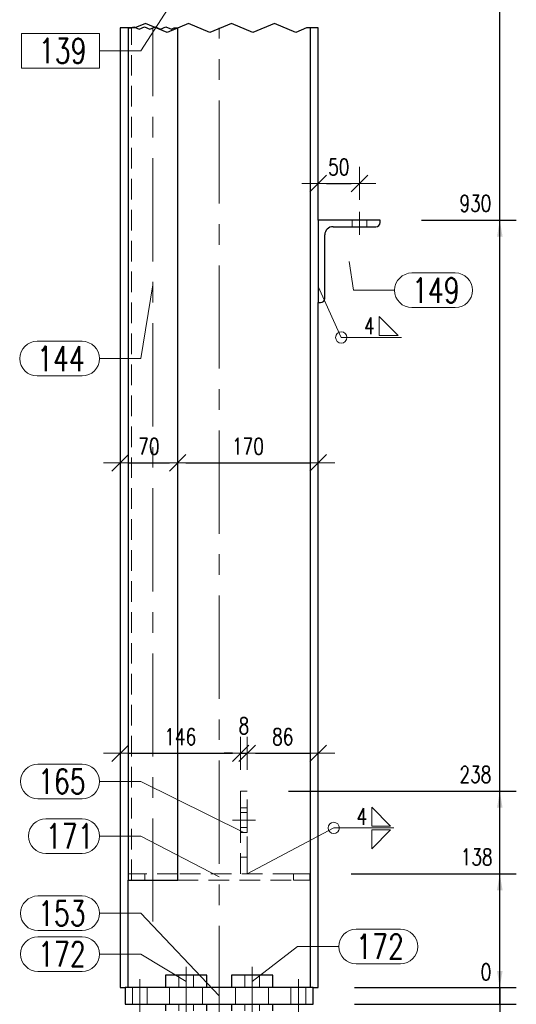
# Model space of a CAD drawing. Header units: millimetres. Extents: x -152 to 454, y 14102 to 14598.
# Tile 6 of 18: x 47 to 107, y 14210 to 14330. Entities that reach past the tile are written whole.
import ezdxf

# ---------------------------------------------------------------- set-up
doc = ezdxf.new("R2010")
doc.units = ezdxf.units.MM
doc.header["$LTSCALE"] = 10
doc.linetypes.add('HIDDEN', pattern=[0.375, 0.25, -0.125])
doc.linetypes.add('MITTE', pattern=[2, 1.25, -0.25, 0.25, -0.25])
doc.layers.get('Defpoints').update_dxf_attribs({"color": 1})
for name, color, linetype, lineweight in [('PS_DIM', 4, 'Continuous', 13), ('PS_Hidden', 2, 'HIDDEN', 9), ('PS_Mid', 5, 'MITTE', 15), ('PS_Pos', 1, 'Continuous', 15), ('PS_Shape', 161, 'Continuous', 30), ('PS_SOLID', 7, 'Continuous', 30), ('PS_Weld', 1, 'Continuous', 9)]:
    doc.layers.add(name, color=color, linetype=linetype, lineweight=lineweight)
doc.styles.add('simplex', font='simplex.shx', dxfattribs={"width": 0.75})
doc.dimstyles.new('1_10_GŁ_DS1-LS10', dxfattribs={"dimtxt": 2, "dimasz": 2, "dimexe": 2, "dimexo": 5, "dimgap": 1, "dimtad": 1, "dimjust": 4, "dimdec": 0, "dimlfac": 10, "dimtxsty": 'simplex', "dimblk1": 'NONE', "dimsah": 1, "dimcen": 2, "dimclrd": 256, "dimclre": 256, "dimclrt": 3, "dimadec": 1, "dimazin": 0, "dimtfac": 1, "dimtdec": 0, "dimtmove": 2, "dimatfit": 3, "dimfxl": 1, "dimarcsym": 0})
doc.dimstyles.new('1_10_PRZ', dxfattribs={"dimtxt": 2, "dimasz": 1, "dimexe": 2, "dimexo": 5, "dimgap": 1, "dimtad": 1, "dimdec": 0, "dimlfac": 10, "dimtxsty": 'simplex', "dimblk": 'dimznak', "dimcen": 2, "dimse1": 1, "dimse2": 1, "dimclrt": 3, "dimadec": 1, "dimazin": 0, "dimtfac": 1, "dimtdec": 0, "dimtix": 1, "dimtmove": 2, "dimatfit": 3, "dimldrblk": 'dim-grot', "dimfxl": 1, "dimarcsym": 0})

# ---------------------------------------------------------------- blocks, each defined once
blk = doc.blocks.new('*D50')
at = {"layer": 'Defpoints', "color": 0, "transparency": 16777216}
for p in [(83.17, 14212.27), (105.17, 14212.27), (82.57, 14210.27)]:
    blk.add_point(p, dxfattribs=at)
at = {"layer": 'PS_DIM', "lineweight": -2, "transparency": 16777216}
for p, q in [((105.17, 14214.27), (105.17, 14216.27)), ((88.17, 14212.27), (107.17, 14212.27)), ((105.17, 14210.27), (105.17, 14212.27)), ((87.57, 14210.27), (107.17, 14210.27)), ((105.17, 14210.27), (105.17, 14208.27))]:
    blk.add_line(p, q, dxfattribs=at)
at = {"layer": 'PS_DIM', "transparency": 16777216}
blk.add_solid([(104.84, 14214.27), (105.51, 14214.27), (105.17, 14212.27)], dxfattribs=at)
at = {"layer": 'PS_DIM', "color": 3, "transparency": 16777216, "insert": (102.01, 14207.89), "char_height": 2, "attachment_point": 5, "rotation": 0.0573, "style": 'simplex'}
blk.add_mtext('-20', dxfattribs=at)
blk = doc.blocks.new('_None')
blk = doc.blocks.new('*D51')
at = {"layer": 'Defpoints', "color": 0, "transparency": 16777216}
for p in [(82.57, 14212.27), (83.17, 14212.27), (105.17, 14212.27)]:
    blk.add_point(p, dxfattribs=at)
at = {"layer": 'PS_DIM', "lineweight": -2, "transparency": 16777216}
for p, q in [((105.17, 14214.27), (105.17, 14216.27)), ((87.57, 14212.27), (107.17, 14212.27)), ((88.17, 14212.27), (107.17, 14212.27)), ((105.17, 14212.27), (105.17, 14210.27))]:
    blk.add_line(p, q, dxfattribs=at)
at = {"layer": 'PS_DIM', "transparency": 16777216}
blk.add_solid([(104.84, 14214.27), (105.51, 14214.27), (105.17, 14212.27)], dxfattribs=at)
at = {"layer": 'PS_DIM', "color": 3, "transparency": 16777216, "insert": (103.5, 14214.17), "char_height": 2, "attachment_point": 5, "rotation": 0.0573, "style": 'simplex'}
blk.add_mtext('0', dxfattribs=at)
blk = doc.blocks.new('*D52')
at = {"layer": 'Defpoints', "color": 0, "transparency": 16777216}
for p in [(82.17, 14226.07), (105.17, 14226.07), (83.17, 14212.27)]:
    blk.add_point(p, dxfattribs=at)
at = {"layer": 'PS_DIM', "lineweight": -2, "transparency": 16777216}
for p, q in [((87.17, 14226.07), (107.17, 14226.07)), ((105.17, 14212.27), (105.17, 14224.07)), ((88.17, 14212.27), (107.17, 14212.27))]:
    blk.add_line(p, q, dxfattribs=at)
at = {"layer": 'PS_DIM', "transparency": 16777216}
blk.add_solid([(104.84, 14224.07), (105.51, 14224.07), (105.17, 14226.07)], dxfattribs=at)
at = {"layer": 'PS_DIM', "color": 3, "transparency": 16777216, "insert": (102.37, 14228.09), "char_height": 2, "attachment_point": 5, "rotation": 0.0573, "style": 'simplex'}
blk.add_mtext('138', dxfattribs=at)
blk = doc.blocks.new('*D53')
at = {"layer": 'Defpoints', "color": 0, "transparency": 16777216}
for p in [(74.57, 14236.07), (105.17, 14236.07), (83.17, 14212.27)]:
    blk.add_point(p, dxfattribs=at)
at = {"layer": 'PS_DIM', "lineweight": -2, "transparency": 16777216}
for p, q in [((79.57, 14236.07), (107.17, 14236.07)), ((105.17, 14212.27), (105.17, 14234.07)), ((88.17, 14212.27), (107.17, 14212.27))]:
    blk.add_line(p, q, dxfattribs=at)
at = {"layer": 'PS_DIM', "transparency": 16777216}
blk.add_solid([(104.84, 14234.07), (105.51, 14234.07), (105.17, 14236.07)], dxfattribs=at)
at = {"layer": 'PS_DIM', "color": 3, "transparency": 16777216, "insert": (102.22, 14238.09), "char_height": 2, "attachment_point": 5, "rotation": 0.0573, "style": 'simplex'}
blk.add_mtext('238', dxfattribs=at)
blk = doc.blocks.new('*D54')
at = {"layer": 'Defpoints', "color": 0, "transparency": 16777216}
for p in [(90.67, 14305.27), (105.17, 14305.27), (83.17, 14212.27)]:
    blk.add_point(p, dxfattribs=at)
at = {"layer": 'PS_DIM', "lineweight": -2, "transparency": 16777216}
for p, q in [((95.67, 14305.27), (107.17, 14305.27)), ((105.17, 14212.27), (105.17, 14303.27)), ((88.17, 14212.27), (107.17, 14212.27))]:
    blk.add_line(p, q, dxfattribs=at)
at = {"layer": 'PS_DIM', "transparency": 16777216}
blk.add_solid([(104.84, 14303.27), (105.51, 14303.27), (105.17, 14305.27)], dxfattribs=at)
at = {"layer": 'PS_DIM', "color": 3, "transparency": 16777216, "insert": (102.22, 14307.29), "char_height": 2, "attachment_point": 5, "rotation": 0.0573, "style": 'simplex'}
blk.add_mtext('930', dxfattribs=at)
blk = doc.blocks.new('*D55')
at = {"layer": 'Defpoints', "color": 0, "transparency": 16777216}
for p in [(90.67, 14364.55), (105.17, 14364.55), (83.17, 14212.27)]:
    blk.add_point(p, dxfattribs=at)
at = {"layer": 'PS_DIM', "lineweight": -2, "transparency": 16777216}
for p, q in [((95.67, 14364.55), (107.17, 14364.55)), ((105.17, 14212.27), (105.17, 14362.55)), ((88.17, 14212.27), (107.17, 14212.27))]:
    blk.add_line(p, q, dxfattribs=at)
at = {"layer": 'PS_DIM', "transparency": 16777216}
blk.add_solid([(104.84, 14362.55), (105.51, 14362.55), (105.17, 14364.55)], dxfattribs=at)
at = {"layer": 'PS_DIM', "color": 3, "transparency": 16777216, "insert": (101.51, 14362.87), "char_height": 2, "attachment_point": 5, "rotation": 0.0573, "style": 'simplex'}
blk.add_mtext('2630', dxfattribs=at)
blk = doc.blocks.new('*D56')
at = {"layer": 'Defpoints', "color": 0, "transparency": 16777216}
for p in [(66.15, 14369.55), (105.17, 14369.55), (83.17, 14212.27)]:
    blk.add_point(p, dxfattribs=at)
at = {"layer": 'PS_DIM', "lineweight": -2, "transparency": 16777216}
for p, q in [((71.15, 14369.55), (107.17, 14369.55)), ((105.17, 14212.27), (105.17, 14367.55)), ((88.17, 14212.27), (107.17, 14212.27))]:
    blk.add_line(p, q, dxfattribs=at)
at = {"layer": 'PS_DIM', "transparency": 16777216}
blk.add_solid([(104.84, 14367.55), (105.51, 14367.55), (105.17, 14369.55)], dxfattribs=at)
at = {"layer": 'PS_DIM', "color": 3, "transparency": 16777216, "insert": (101.51, 14367.93), "char_height": 2, "attachment_point": 5, "rotation": 0.0573, "style": 'simplex'}
blk.add_mtext('2680', dxfattribs=at)
blk = doc.blocks.new('*D57')
at = {"layer": 'Defpoints', "color": 0, "transparency": 16777216}
for p in [(74.57, 14373.84), (105.17, 14373.84), (83.17, 14212.27)]:
    blk.add_point(p, dxfattribs=at)
at = {"layer": 'PS_DIM', "lineweight": -2, "transparency": 16777216}
for p, q in [((79.57, 14373.84), (107.17, 14373.84)), ((105.17, 14212.27), (105.17, 14371.84)), ((88.17, 14212.27), (107.17, 14212.27))]:
    blk.add_line(p, q, dxfattribs=at)
at = {"layer": 'PS_DIM', "transparency": 16777216}
blk.add_solid([(104.84, 14371.84), (105.51, 14371.84), (105.17, 14373.84)], dxfattribs=at)
at = {"layer": 'PS_DIM', "color": 3, "transparency": 16777216, "insert": (101.51, 14371.82), "char_height": 2, "attachment_point": 5, "rotation": 0.0573, "style": 'simplex'}
blk.add_mtext('2723', dxfattribs=at)
blk = doc.blocks.new('*D58')
at = {"layer": 'Defpoints', "color": 0, "transparency": 16777216}
for p in [(82.17, 14374.64), (105.17, 14374.64), (83.17, 14212.27)]:
    blk.add_point(p, dxfattribs=at)
at = {"layer": 'PS_DIM', "lineweight": -2, "transparency": 16777216}
for p, q in [((87.17, 14374.64), (107.17, 14374.64)), ((105.17, 14212.27), (105.17, 14372.64)), ((88.17, 14212.27), (107.17, 14212.27))]:
    blk.add_line(p, q, dxfattribs=at)
at = {"layer": 'PS_DIM', "transparency": 16777216}
blk.add_solid([(104.84, 14372.64), (105.51, 14372.64), (105.17, 14374.64)], dxfattribs=at)
at = {"layer": 'PS_DIM', "color": 3, "transparency": 16777216, "insert": (101.83, 14376.66), "char_height": 2, "attachment_point": 5, "rotation": 0.0573, "style": 'simplex'}
blk.add_mtext('2731', dxfattribs=at)
blk = doc.blocks.new('*D59')
at = {"layer": 'Defpoints', "color": 0, "transparency": 16777216}
for p in [(74.57, 14389.64), (105.17, 14389.64), (83.17, 14212.27)]:
    blk.add_point(p, dxfattribs=at)
at = {"layer": 'PS_DIM', "lineweight": -2, "transparency": 16777216}
for p, q in [((79.57, 14389.64), (107.17, 14389.64)), ((105.17, 14212.27), (105.17, 14387.64)), ((88.17, 14212.27), (107.17, 14212.27))]:
    blk.add_line(p, q, dxfattribs=at)
at = {"layer": 'PS_DIM', "transparency": 16777216}
blk.add_solid([(104.84, 14387.64), (105.51, 14387.64), (105.17, 14389.64)], dxfattribs=at)
at = {"layer": 'PS_DIM', "color": 3, "transparency": 16777216, "insert": (101.83, 14391.66), "char_height": 2, "attachment_point": 5, "rotation": 0.0573, "style": 'simplex'}
blk.add_mtext('2881', dxfattribs=at)
blk = doc.blocks.new('*D60')
at = {"layer": 'Defpoints', "color": 0, "transparency": 16777216}
for p in [(66.15, 14445.68), (105.17, 14445.68), (83.17, 14212.27)]:
    blk.add_point(p, dxfattribs=at)
at = {"layer": 'PS_DIM', "lineweight": -2, "transparency": 16777216}
for p, q in [((71.15, 14445.68), (107.17, 14445.68)), ((105.17, 14212.27), (105.17, 14443.68)), ((88.17, 14212.27), (107.17, 14212.27))]:
    blk.add_line(p, q, dxfattribs=at)
at = {"layer": 'PS_DIM', "transparency": 16777216}
blk.add_solid([(104.84, 14443.68), (105.51, 14443.68), (105.17, 14445.68)], dxfattribs=at)
at = {"layer": 'PS_DIM', "color": 3, "transparency": 16777216, "insert": (101.55, 14444.06), "char_height": 2, "attachment_point": 5, "rotation": 0.0573, "style": 'simplex'}
blk.add_mtext('4369', dxfattribs=at)
blk = doc.blocks.new('*D61')
at = {"layer": 'Defpoints', "color": 0, "transparency": 16777216}
for p in [(74.57, 14449.64), (105.17, 14449.64), (83.17, 14212.27)]:
    blk.add_point(p, dxfattribs=at)
at = {"layer": 'PS_DIM', "lineweight": -2, "transparency": 16777216}
for p, q in [((79.57, 14449.64), (107.17, 14449.64)), ((105.17, 14212.27), (105.17, 14447.64)), ((88.17, 14212.27), (107.17, 14212.27))]:
    blk.add_line(p, q, dxfattribs=at)
at = {"layer": 'PS_DIM', "transparency": 16777216}
blk.add_solid([(104.84, 14447.64), (105.51, 14447.64), (105.17, 14449.64)], dxfattribs=at)
at = {"layer": 'PS_DIM', "color": 3, "transparency": 16777216, "insert": (101.51, 14447.62), "char_height": 2, "attachment_point": 5, "rotation": 0.0573, "style": 'simplex'}
blk.add_mtext('4408', dxfattribs=at)
blk = doc.blocks.new('*D62')
at = {"layer": 'Defpoints', "color": 0, "transparency": 16777216}
for p in [(82.17, 14450.44), (105.17, 14450.44), (83.17, 14212.27)]:
    blk.add_point(p, dxfattribs=at)
at = {"layer": 'PS_DIM', "lineweight": -2, "transparency": 16777216}
for p, q in [((87.17, 14450.44), (107.17, 14450.44)), ((105.17, 14212.27), (105.17, 14448.44)), ((88.17, 14212.27), (107.17, 14212.27))]:
    blk.add_line(p, q, dxfattribs=at)
at = {"layer": 'PS_DIM', "transparency": 16777216}
blk.add_solid([(104.84, 14448.44), (105.51, 14448.44), (105.17, 14450.44)], dxfattribs=at)
at = {"layer": 'PS_DIM', "color": 3, "transparency": 16777216, "insert": (101.69, 14452.46), "char_height": 2, "attachment_point": 5, "rotation": 0.0573, "style": 'simplex'}
blk.add_mtext('4416', dxfattribs=at)
blk = doc.blocks.new('*D63')
at = {"layer": 'Defpoints', "color": 0, "transparency": 16777216}
for p in [(83.17, 14468.8), (105.17, 14468.8), (83.17, 14212.27)]:
    blk.add_point(p, dxfattribs=at)
at = {"layer": 'PS_DIM', "lineweight": -2, "transparency": 16777216}
for p, q in [((88.17, 14468.8), (107.17, 14468.8)), ((105.17, 14212.27), (105.17, 14466.8)), ((88.17, 14212.27), (107.17, 14212.27))]:
    blk.add_line(p, q, dxfattribs=at)
at = {"layer": 'PS_DIM', "transparency": 16777216}
blk.add_solid([(104.84, 14466.8), (105.51, 14466.8), (105.17, 14468.8)], dxfattribs=at)
at = {"layer": 'PS_DIM', "color": 3, "transparency": 16777216, "insert": (101.51, 14466.78), "char_height": 2, "attachment_point": 5, "rotation": 0.0573, "style": 'simplex'}
blk.add_mtext('4600', dxfattribs=at)
blk = doc.blocks.new('dimznak')
at = {"color": 0}
for points in [[(0, 2), (0, -2)], [(-2, 0), (2, 0)]]:
    blk.add_lwpolyline(points, dxfattribs=at)
at = {"color": 2}
blk.add_lwpolyline([(1, 1), (-1, -1)], dxfattribs=at)
blk = doc.blocks.new('*D64')
at = {"layer": 'Defpoints', "color": 0, "transparency": 16777216}
for p in [(88.17, 14309.71), (83.17, 14305.27), (88.17, 14305.27)]:
    blk.add_point(p, dxfattribs=at)
at = {"layer": 'PS_DIM', "color": 0, "lineweight": -2, "transparency": 16777216}
blk.add_line((84.17, 14309.71), (87.17, 14309.71), dxfattribs=at)
at = {"layer": 'PS_DIM', "color": 0, "lineweight": -2, "transparency": 16777216, "rotation": 180}
blk.add_blockref('dimznak', (83.17, 14309.71), dxfattribs=at)
at = {"layer": 'PS_DIM', "color": 0, "lineweight": -2, "transparency": 16777216}
blk.add_blockref('dimznak', (88.17, 14309.71), dxfattribs=at)
at = {"layer": 'PS_DIM', "color": 3, "transparency": 16777216, "insert": (85.67, 14311.71), "char_height": 2, "attachment_point": 5, "style": 'simplex'}
blk.add_mtext('50', dxfattribs=at)
blk = doc.blocks.new('dim-grot')
blk.add_hatch(color=256).paths.add_polyline_path([(0, 0), (-2, 0.5), (-2, -0.5)])
blk.add_lwpolyline([(0, 0), (-2, 0.5), (-2, -0.5), (0, 0)])
blk = doc.blocks.new('*D71')
at = {"layer": 'Defpoints', "color": 0, "transparency": 16777216}
for p in [(73.77, 14240.66), (59.17, 14238.13), (73.77, 14236.07)]:
    blk.add_point(p, dxfattribs=at)
at = {"layer": 'PS_DIM', "color": 0, "lineweight": -2, "transparency": 16777216}
blk.add_line((60.17, 14240.66), (72.77, 14240.66), dxfattribs=at)
at = {"layer": 'PS_DIM', "color": 0, "lineweight": -2, "transparency": 16777216, "rotation": 180}
blk.add_blockref('dimznak', (59.17, 14240.66), dxfattribs=at)
at = {"layer": 'PS_DIM', "color": 0, "lineweight": -2, "transparency": 16777216}
blk.add_blockref('dimznak', (73.77, 14240.66), dxfattribs=at)
at = {"layer": 'PS_DIM', "color": 3, "transparency": 16777216, "insert": (66.47, 14242.66), "char_height": 2, "attachment_point": 5, "style": 'simplex'}
blk.add_mtext('146', dxfattribs=at)
blk = doc.blocks.new('*D72')
at = {"layer": 'Defpoints', "color": 0, "transparency": 16777216}
for p in [(74.57, 14240.66), (73.77, 14236.07), (74.57, 14236.07)]:
    blk.add_point(p, dxfattribs=at)
at = {"layer": 'PS_DIM', "color": 0, "lineweight": -2, "transparency": 16777216}
for p, q in [((72.77, 14240.66), (71.77, 14240.66)), ((73.77, 14240.66), (74.57, 14240.66)), ((75.57, 14240.66), (76.57, 14240.66))]:
    blk.add_line(p, q, dxfattribs=at)
blk.add_blockref('dimznak', (73.77, 14240.66), dxfattribs=at)
at = {"layer": 'PS_DIM', "color": 0, "lineweight": -2, "transparency": 16777216, "rotation": 180}
blk.add_blockref('dimznak', (74.57, 14240.66), dxfattribs=at)
at = {"layer": 'PS_DIM', "color": 3, "transparency": 16777216, "insert": (74.17, 14243.99), "char_height": 2, "attachment_point": 5, "style": 'simplex'}
blk.add_mtext('8', dxfattribs=at)
blk = doc.blocks.new('*D73')
at = {"layer": 'Defpoints', "color": 0, "transparency": 16777216}
for p in [(83.17, 14240.66), (83.17, 14239.77), (74.57, 14236.07)]:
    blk.add_point(p, dxfattribs=at)
at = {"layer": 'PS_DIM', "color": 0, "lineweight": -2, "transparency": 16777216}
blk.add_line((75.57, 14240.66), (82.17, 14240.66), dxfattribs=at)
at = {"layer": 'PS_DIM', "color": 0, "lineweight": -2, "transparency": 16777216, "rotation": 180}
blk.add_blockref('dimznak', (74.57, 14240.66), dxfattribs=at)
at = {"layer": 'PS_DIM', "color": 0, "lineweight": -2, "transparency": 16777216}
blk.add_blockref('dimznak', (83.17, 14240.66), dxfattribs=at)
at = {"layer": 'PS_DIM', "color": 3, "transparency": 16777216, "insert": (78.87, 14242.66), "char_height": 2, "attachment_point": 5, "style": 'simplex'}
blk.add_mtext('86', dxfattribs=at)
blk = doc.blocks.new('*D74')
at = {"layer": 'Defpoints', "color": 0, "transparency": 16777216}
for p in [(59.17, 14276.6), (66.15, 14276.6), (66.15, 14275.85)]:
    blk.add_point(p, dxfattribs=at)
at = {"layer": 'PS_DIM', "color": 0, "lineweight": -2, "transparency": 16777216}
blk.add_line((60.17, 14275.85), (65.15, 14275.85), dxfattribs=at)
at = {"layer": 'PS_DIM', "color": 0, "lineweight": -2, "transparency": 16777216, "rotation": 180}
blk.add_blockref('dimznak', (59.17, 14275.85), dxfattribs=at)
at = {"layer": 'PS_DIM', "color": 0, "lineweight": -2, "transparency": 16777216}
blk.add_blockref('dimznak', (66.15, 14275.85), dxfattribs=at)
at = {"layer": 'PS_DIM', "color": 3, "transparency": 16777216, "insert": (62.66, 14277.85), "char_height": 2, "attachment_point": 5, "style": 'simplex'}
blk.add_mtext('70', dxfattribs=at)
blk = doc.blocks.new('*D75')
at = {"layer": 'Defpoints', "color": 0, "transparency": 16777216}
for p in [(66.15, 14276.6), (83.17, 14275.85), (83.17, 14275.85)]:
    blk.add_point(p, dxfattribs=at)
at = {"layer": 'PS_DIM', "color": 0, "lineweight": -2, "transparency": 16777216}
blk.add_line((67.15, 14275.85), (82.17, 14275.85), dxfattribs=at)
at = {"layer": 'PS_DIM', "color": 0, "lineweight": -2, "transparency": 16777216, "rotation": 180}
blk.add_blockref('dimznak', (66.15, 14275.85), dxfattribs=at)
at = {"layer": 'PS_DIM', "color": 0, "lineweight": -2, "transparency": 16777216}
blk.add_blockref('dimznak', (83.17, 14275.85), dxfattribs=at)
at = {"layer": 'PS_DIM', "color": 3, "transparency": 16777216, "insert": (74.66, 14277.85), "char_height": 2, "attachment_point": 5, "style": 'simplex'}
blk.add_mtext('170', dxfattribs=at)
blk = doc.blocks.new('*X227')
at = {"color": 1}
for p, q in [((62.26, 14329.1), (60.96, 14328.55)), ((64.86, 14328), (62.26, 14329.1)), ((67.46, 14329.1), (64.86, 14328)), ((70.06, 14328), (67.46, 14329.1)), ((72.66, 14329.1), (70.06, 14328)), ((75.26, 14328), (72.66, 14329.1)), ((77.86, 14329.1), (75.26, 14328)), ((80.46, 14328), (77.86, 14329.1)), ((60.96, 14328.55), (59.17, 14328.55)), ((60.15, 14328.55), (60.51, 14328.55)), ((60.51, 14328.55), (60.83, 14328.69)), ((60.83, 14328.69), (61.48, 14328.41)), ((61.48, 14328.41), (62.13, 14328.69)), ((62.13, 14328.69), (62.78, 14328.41)), ((62.78, 14328.41), (63.43, 14328.69)), ((63.43, 14328.69), (64.08, 14328.41)), ((64.08, 14328.41), (64.73, 14328.69)), ((64.73, 14328.69), (65.38, 14328.41)), ((65.38, 14328.41), (65.71, 14328.55)), ((65.71, 14328.55), (66.15, 14328.55)), ((81.76, 14328.55), (80.46, 14328)), ((83.17, 14328.55), (81.76, 14328.55))]:
    blk.add_line(p, q, dxfattribs=at)
at = {"layer": 'PS_Hidden', "color": 2, "linetype": 'HIDDEN'}
for p, q in [((60.55, 14225.27), (60.55, 14328.55)), ((82.19, 14212.27), (82.19, 14328.55)), ((87.27, 14305.27), (87.27, 14304.47)), ((89.07, 14304.47), (89.07, 14305.27)), ((73.77, 14234.07), (73.77, 14236.07)), ((74.57, 14236.07), (73.77, 14236.07)), ((73.77, 14236.07), (73.77, 14228.07)), ((74.57, 14232.57), (74.57, 14236.07)), ((73.77, 14233.47), (73.77, 14234.07)), ((74.57, 14234.07), (73.77, 14234.07)), ((73.77, 14233.35), (73.77, 14233.47)), ((73.77, 14233.47), (74.57, 14233.47)), ((73.77, 14233.02), (73.77, 14233.35)), ((73.77, 14232.57), (73.77, 14233.02)), ((73.77, 14232.12), (73.77, 14232.57)), ((74.57, 14232.57), (74.57, 14232.12)), ((74.57, 14228.07), (74.57, 14232.57)), ((73.77, 14231.79), (73.77, 14232.12)), ((73.77, 14231.67), (73.77, 14231.79)), ((73.77, 14231.07), (73.77, 14231.67)), ((74.57, 14231.67), (73.77, 14231.67)), ((74.57, 14232.12), (74.57, 14231.79)), ((74.57, 14231.79), (74.57, 14231.67)), ((74.57, 14231.67), (74.57, 14231.07)), ((74.57, 14231.07), (73.77, 14231.07)), ((74.57, 14228.07), (73.77, 14228.07)), ((73.77, 14228.07), (73.77, 14226.07)), ((74.57, 14226.07), (74.57, 14228.07)), ((60.56, 14226.07), (60.17, 14226.07)), ((60.17, 14226.07), (60.17, 14225.27)), ((60.94, 14226.07), (60.56, 14226.07)), ((61.28, 14226.07), (60.94, 14226.07)), ((61.59, 14226.07), (61.28, 14226.07)), ((61.84, 14226.07), (61.59, 14226.07)), ((62.02, 14226.07), (61.84, 14226.07)), ((62.13, 14226.07), (62.02, 14226.07)), ((62.17, 14226.07), (62.13, 14226.07)), ((62.17, 14225.27), (62.17, 14226.07)), ((66.15, 14226.07), (62.17, 14226.07)), ((80.17, 14226.07), (66.15, 14226.07)), ((66.15, 14225.27), (80.17, 14225.27)), ((80.21, 14226.07), (80.17, 14226.07)), ((80.17, 14225.27), (80.17, 14226.07)), ((80.17, 14225.27), (80.21, 14225.27)), ((80.32, 14226.07), (80.21, 14226.07)), ((80.21, 14225.27), (80.32, 14225.27)), ((80.51, 14226.07), (80.32, 14226.07)), ((80.32, 14225.27), (80.51, 14225.27)), ((80.76, 14226.07), (80.51, 14226.07)), ((80.51, 14225.27), (80.76, 14225.27)), ((81.06, 14226.07), (80.76, 14226.07)), ((80.76, 14225.27), (81.06, 14225.27)), ((81.41, 14226.07), (81.06, 14226.07)), ((81.06, 14225.27), (81.41, 14225.27)), ((81.78, 14226.07), (81.41, 14226.07)), ((81.41, 14225.27), (81.78, 14225.27)), ((82.17, 14226.07), (81.78, 14226.07)), ((81.78, 14225.27), (82.17, 14225.27)), ((82.17, 14225.27), (82.17, 14226.07)), ((66.27, 14213.77), (66.27, 14212.27)), ((68.07, 14212.27), (68.07, 14213.77)), ((74.27, 14213.77), (74.27, 14212.27)), ((76.07, 14212.27), (76.07, 14213.77)), ((60.67, 14212.27), (60.67, 14210.27)), ((62.47, 14210.27), (62.47, 14212.27)), ((65.17, 14212.27), (65.17, 14210.27)), ((65.17, 14212.27), (65.17, 14210.27)), ((69.17, 14210.27), (69.17, 14212.27)), ((69.17, 14210.27), (69.17, 14212.27)), ((73.17, 14212.27), (73.17, 14210.27)), ((77.17, 14210.27), (77.17, 14212.27)), ((79.87, 14212.27), (79.87, 14210.27)), ((81.67, 14210.27), (81.67, 14212.27)), ((66.27, 14210.27), (66.27, 14209.47)), ((68.07, 14209.47), (68.07, 14210.27)), ((72.67, 14210.27), (72.67, 14209.47)), ((72.67, 14210.27), (72.67, 14209.47)), ((74.27, 14209.47), (74.27, 14210.27)), ((76.07, 14209.47), (76.07, 14210.27))]:
    blk.add_line(p, q, dxfattribs=at)
at = {"layer": 'PS_Mid', "color": 5, "linetype": 'MITTE'}
for p, q in [((63.15, 14220.27), (63.15, 14328.55)), ((71.17, 14207.27), (71.17, 14328.55)), ((88.17, 14303.47), (88.17, 14306.27)), ((88.17, 14303.47), (88.17, 14306.27)), ((86.92, 14300.27), (86.92, 14300.27)), ((72.77, 14232.57), (75.57, 14232.57)), ((67.17, 14211.27), (67.17, 14214.77)), ((67.17, 14211.27), (67.17, 14214.77)), ((75.17, 14211.27), (75.17, 14214.77)), ((75.17, 14211.27), (75.17, 14214.77)), ((61.57, 14213.27), (61.57, 14209.27)), ((61.57, 14213.27), (61.57, 14209.27)), ((67.17, 14213.27), (67.17, 14209.27)), ((67.17, 14213.27), (67.17, 14209.27)), ((75.17, 14213.27), (75.17, 14209.27)), ((75.17, 14213.27), (75.17, 14209.27)), ((80.77, 14213.27), (80.77, 14209.27)), ((80.77, 14213.27), (80.77, 14209.27)), ((67.17, 14208.47), (67.17, 14211.27)), ((67.17, 14208.47), (67.17, 14211.27)), ((75.17, 14208.47), (75.17, 14211.27)), ((75.17, 14208.47), (75.17, 14211.27))]:
    blk.add_line(p, q, dxfattribs=at)
at = {"layer": 'PS_SOLID', "color": 7, "linetype": 'Continuous'}
for p, q in [((59.17, 14328.55), (59.17, 14212.27)), ((60.15, 14328.55), (60.15, 14225.27)), ((66.15, 14225.27), (66.15, 14328.55)), ((82.19, 14328.55), (82.19, 14212.27)), ((83.17, 14305.27), (83.17, 14328.55)), ((90.67, 14305.27), (83.17, 14305.27)), ((83.17, 14305.27), (83.17, 14295.27)), ((90.67, 14304.97), (90.67, 14305.27)), ((84.97, 14304.47), (88.17, 14304.47)), ((88.17, 14304.47), (90.17, 14304.47)), ((83.97, 14295.77), (83.97, 14303.47)), ((83.17, 14295.27), (83.47, 14295.27)), ((83.17, 14212.27), (83.17, 14295.27)), ((60.15, 14225.27), (66.15, 14225.27)), ((60.15, 14212.27), (60.15, 14225.27)), ((69.67, 14213.77), (64.67, 14213.77)), ((64.67, 14213.77), (64.67, 14212.27)), ((69.67, 14212.27), (69.67, 14213.77)), ((77.67, 14213.77), (72.67, 14213.77)), ((72.67, 14213.77), (72.67, 14212.27)), ((77.67, 14212.27), (77.67, 14213.77)), ((59.17, 14212.27), (59.77, 14212.27)), ((82.57, 14212.27), (59.77, 14212.27)), ((59.77, 14212.27), (59.77, 14210.27)), ((82.57, 14212.27), (83.17, 14212.27)), ((82.57, 14210.27), (82.57, 14212.27)), ((59.77, 14210.27), (61.57, 14210.27)), ((61.57, 14210.27), (67.17, 14210.27)), ((64.67, 14210.27), (64.67, 14209.47)), ((67.17, 14210.27), (75.17, 14210.27)), ((69.67, 14209.47), (69.67, 14210.27)), ((72.67, 14210.27), (72.67, 14209.47)), ((75.17, 14210.27), (80.77, 14210.27)), ((77.67, 14209.47), (77.67, 14210.27)), ((80.77, 14210.27), (82.57, 14210.27))]:
    blk.add_line(p, q, dxfattribs=at)
at = {"layer": 'PS_SOLID'}
for centre, radius, start, end in [((84.97, 14303.47), 1, 90, 180), ((90.17, 14304.97), 0.5, 270, 0), ((83.47, 14295.77), 0.5, 270, 0)]:
    blk.add_arc(centre, radius, start, end, dxfattribs=at)
blk = doc.blocks.new('*X233')
at = {"color": 1}
for p, q in [((71.17, 14340.53), (61.67, 14325.78)), ((56.67, 14327.88), (47.22, 14327.88)), ((47.22, 14327.88), (47.22, 14323.68)), ((56.67, 14323.68), (56.67, 14327.88)), ((56.67, 14325.78), (61.67, 14325.78)), ((47.22, 14323.68), (56.67, 14323.68))]:
    blk.add_line(p, q, dxfattribs=at)
at = {"color": 2, "style": 'simplex', "width": 0.75}
blk.add_text('139', height=3, dxfattribs=at).set_placement((49.32, 14324.28))
blk = doc.blocks.new('*X235')
at = {"color": 1}
for p, q in [((50.18, 14232.73), (54.57, 14232.73)), ((56.67, 14230.63), (61.67, 14230.63)), ((71.17, 14225.67), (61.67, 14230.63)), ((50.18, 14228.53), (54.57, 14228.53))]:
    blk.add_line(p, q, dxfattribs=at)
for centre, start, end in [((50.18, 14230.63), 90, 270), ((54.57, 14230.63), 270, 90)]:
    blk.add_arc(centre, 2.1, start, end, dxfattribs=at)
at = {"color": 2, "style": 'simplex', "width": 0.75}
blk.add_text('171', height=3, dxfattribs=at).set_placement((50.18, 14229.13))
blk = doc.blocks.new('*X236')
at = {"color": 1}
for p, q in [((87.77, 14219.34), (93.13, 14219.34)), ((75.17, 14213.02), (80.67, 14217.24)), ((80.67, 14217.24), (85.67, 14217.24)), ((87.77, 14215.14), (93.13, 14215.14))]:
    blk.add_line(p, q, dxfattribs=at)
for centre, start, end in [((87.77, 14217.24), 90, 270), ((93.13, 14217.24), 270, 90)]:
    blk.add_arc(centre, 2.1, start, end, dxfattribs=at)
at = {"color": 2, "style": 'simplex', "width": 0.75}
blk.add_text('172', height=3, dxfattribs=at).set_placement((87.77, 14215.74))
blk = doc.blocks.new('*X237')
at = {"color": 1}
for p, q in [((87.77, 14219.34), (93.13, 14219.34)), ((75.17, 14213.02), (80.67, 14217.24)), ((80.67, 14217.24), (85.67, 14217.24)), ((87.77, 14215.14), (93.13, 14215.14))]:
    blk.add_line(p, q, dxfattribs=at)
for centre, start, end in [((87.77, 14217.24), 90, 270), ((93.13, 14217.24), 270, 90)]:
    blk.add_arc(centre, 2.1, start, end, dxfattribs=at)
at = {"color": 2, "style": 'simplex', "width": 0.75}
blk.add_text('172', height=3, dxfattribs=at).set_placement((87.77, 14215.74))
blk = doc.blocks.new('*X238')
at = {"color": 1}
for p, q in [((49.22, 14218.43), (54.57, 14218.43)), ((56.67, 14216.33), (61.67, 14216.33)), ((67.17, 14213.02), (61.67, 14216.33)), ((49.22, 14214.23), (54.57, 14214.23))]:
    blk.add_line(p, q, dxfattribs=at)
for centre, start, end in [((49.22, 14216.33), 90, 270), ((54.57, 14216.33), 270, 90)]:
    blk.add_arc(centre, 2.1, start, end, dxfattribs=at)
at = {"color": 2, "style": 'simplex', "width": 0.75}
blk.add_text('172', height=3, dxfattribs=at).set_placement((49.22, 14214.83))
blk = doc.blocks.new('*X239')
at = {"color": 1}
for p, q in [((49.22, 14218.43), (54.57, 14218.43)), ((56.67, 14216.33), (61.67, 14216.33)), ((67.17, 14213.02), (61.67, 14216.33)), ((49.22, 14214.23), (54.57, 14214.23))]:
    blk.add_line(p, q, dxfattribs=at)
for centre, start, end in [((49.22, 14216.33), 90, 270), ((54.57, 14216.33), 270, 90)]:
    blk.add_arc(centre, 2.1, start, end, dxfattribs=at)
at = {"color": 2, "style": 'simplex', "width": 0.75}
blk.add_text('172', height=3, dxfattribs=at).set_placement((49.22, 14214.83))
blk = doc.blocks.new('*X240')
at = {"color": 1}
for p, q in [((49.22, 14223.37), (54.57, 14223.37)), ((56.67, 14221.27), (61.67, 14221.27)), ((71.17, 14211.27), (61.67, 14221.27)), ((49.22, 14219.17), (54.57, 14219.17))]:
    blk.add_line(p, q, dxfattribs=at)
for centre, start, end in [((49.22, 14221.27), 90, 270), ((54.57, 14221.27), 270, 90)]:
    blk.add_arc(centre, 2.1, start, end, dxfattribs=at)
at = {"color": 2, "style": 'simplex', "width": 0.75}
blk.add_text('153', height=3, dxfattribs=at).set_placement((49.22, 14219.77))
blk = doc.blocks.new('*X241')
at = {"color": 1}
for p, q in [((49.22, 14239.35), (54.57, 14239.35)), ((56.67, 14237.25), (61.67, 14237.25)), ((74.17, 14231.07), (61.67, 14237.25)), ((49.22, 14235.15), (54.57, 14235.15))]:
    blk.add_line(p, q, dxfattribs=at)
for centre, start, end in [((49.22, 14237.25), 90, 270), ((54.57, 14237.25), 270, 90)]:
    blk.add_arc(centre, 2.1, start, end, dxfattribs=at)
at = {"color": 2, "style": 'simplex', "width": 0.75}
blk.add_text('165', height=3, dxfattribs=at).set_placement((49.22, 14235.75))
blk = doc.blocks.new('*X249')
at = {"color": 1}
for p, q in [((63.15, 14297.41), (61.67, 14288.48)), ((49.11, 14290.58), (54.57, 14290.58)), ((56.67, 14288.48), (61.67, 14288.48)), ((49.11, 14286.38), (54.57, 14286.38))]:
    blk.add_line(p, q, dxfattribs=at)
for centre, start, end in [((49.11, 14288.48), 90, 270), ((54.57, 14288.48), 270, 90)]:
    blk.add_arc(centre, 2.1, start, end, dxfattribs=at)
at = {"color": 2, "style": 'simplex', "width": 0.75}
blk.add_text('144', height=3, dxfattribs=at).set_placement((49.11, 14286.98))
blk = doc.blocks.new('*X250')
at = {"color": 1}
for p, q in [((86.92, 14300.27), (87.43, 14296.76)), ((94.53, 14298.86), (99.78, 14298.86)), ((87.43, 14296.76), (92.43, 14296.76)), ((94.53, 14294.66), (99.78, 14294.66))]:
    blk.add_line(p, q, dxfattribs=at)
for centre, start, end in [((94.53, 14296.76), 90, 270), ((99.78, 14296.76), 270, 90)]:
    blk.add_arc(centre, 2.1, start, end, dxfattribs=at)
at = {"color": 2, "style": 'simplex', "width": 0.75}
blk.add_text('149', height=3, dxfattribs=at).set_placement((94.53, 14295.26))
blk = doc.blocks.new('*X322')
at = {"color": 9}
for p, q in [((83.17, 14297.21), (85.97, 14291.05)), ((85.97, 14291.05), (93.25, 14291.05))]:
    blk.add_line(p, q, dxfattribs=at)
at = {"color": 3}
for p, q in [((92.87, 14291.28), (90.57, 14293.58)), ((90.57, 14293.58), (90.57, 14291.28)), ((90.57, 14291.28), (92.87, 14291.28))]:
    blk.add_line(p, q, dxfattribs=at)
at = {"color": 9}
blk.add_circle((85.97, 14291.05), 0.69, dxfattribs=at)
at = {"color": 2, "style": 'simplex', "width": 0.75}
blk.add_text('4', height=2, dxfattribs=at).set_placement((88.73, 14291.45))
blk = doc.blocks.new('*X325')
at = {"color": 3}
for p, q in [((91.95, 14231.84), (89.65, 14234.14)), ((89.65, 14234.14), (89.65, 14231.84)), ((89.65, 14231.84), (91.95, 14231.84)), ((89.65, 14231.38), (91.95, 14231.38)), ((91.95, 14231.38), (89.65, 14229.08)), ((89.65, 14229.08), (89.65, 14231.38))]:
    blk.add_line(p, q, dxfattribs=at)
at = {"color": 9}
for p, q in [((74.57, 14226.07), (85.05, 14231.61)), ((85.05, 14231.61), (92.33, 14231.61))]:
    blk.add_line(p, q, dxfattribs=at)
blk.add_circle((85.05, 14231.61), 0.69, dxfattribs=at)
at = {"color": 2, "style": 'simplex', "width": 0.75}
blk.add_text('4', height=2, dxfattribs=at).set_placement((87.81, 14232.01))

msp = doc.modelspace()

# ---------------------------------------------------------------- block references
at = {"layer": 'PS_Pos'}
for name in ['*X233', '*X250', '*X249', '*X241', '*X235', '*X240', '*X236', '*X237', '*X238', '*X239']:
    msp.add_blockref(name, (0, 0), dxfattribs=at)
at = {"layer": 'PS_Shape', "color": 66}
msp.add_blockref('*X227', (0, 0), dxfattribs=at)
at = {"layer": 'PS_Weld'}
for name in ['*X322', '*X325']:
    msp.add_blockref(name, (0, 0), dxfattribs=at)

# ---------------------------------------------------------------- dimensions: what is measured, and where the dimension line sits
at = {"layer": 'PS_DIM'}
for base, p1, p2, text, picture, middle in [((105.17, 14468.8), (83.17, 14212.27), (83.17, 14468.8), '4600', '*D63', (101.51, 14466.78)), ((105.17, 14450.44), (83.17, 14212.27), (82.17, 14450.44), '4416', '*D62', (101.69, 14452.46)), ((105.17, 14449.64), (83.17, 14212.27), (74.57, 14449.64), '4408', '*D61', (101.51, 14447.62)), ((105.17, 14445.68), (83.17, 14212.27), (66.15, 14445.68), '4369', '*D60', (101.55, 14444.06)), ((105.17, 14389.64), (83.17, 14212.27), (74.57, 14389.64), '2881', '*D59', (101.83, 14391.66)), ((105.17, 14374.64), (83.17, 14212.27), (82.17, 14374.64), '2731', '*D58', (101.83, 14376.66)), ((105.17, 14373.84), (83.17, 14212.27), (74.57, 14373.84), '2723', '*D57', (101.51, 14371.82)), ((105.17, 14369.55), (83.17, 14212.27), (66.15, 14369.55), '2680', '*D56', (101.51, 14367.93)), ((105.17, 14364.55), (83.17, 14212.27), (90.67, 14364.55), '2630', '*D55', (101.51, 14362.87)), ((105.17, 14212.27), (82.57, 14210.27), (83.17, 14212.27), '-20', '*D50', (102.01, 14207.89))]:
    dim = msp.add_linear_dim(base=base, p1=p1, p2=p2, angle=90, text=text, dimstyle='1_10_GŁ_DS1-LS10', dxfattribs=at)
    dim.commit()
    dim.dimension.update_dxf_attribs({"geometry": picture, "text_midpoint": middle, "dimtype": 128, "text_rotation": 0.0573})
for base, p1, p2, picture, middle in [((88.17, 14309.71), (83.17, 14305.27), (88.17, 14305.27), '*D64', (85.67, 14311.71)), ((66.15, 14275.85), (59.17, 14276.6), (66.15, 14276.6), '*D74', (62.66, 14277.85)), ((83.17, 14275.85), (66.15, 14276.6), (83.17, 14275.85), '*D75', (74.66, 14277.85)), ((73.77, 14240.66), (59.17, 14238.13), (73.77, 14236.07), '*D71', (66.47, 14242.66)), ((83.17, 14240.66), (74.57, 14236.07), (83.17, 14239.77), '*D73', (78.87, 14242.66))]:
    dim = msp.add_linear_dim(base=base, p1=p1, p2=p2, dimstyle='1_10_PRZ', dxfattribs=at)
    dim.commit()
    dim.dimension.update_dxf_attribs({"geometry": picture, "text_midpoint": middle})
for base, p1, p2, picture, middle, turn in [((105.17, 14305.27), (83.17, 14212.27), (90.67, 14305.27), '*D54', (102.22, 14307.29), 0.0573), ((105.17, 14236.07), (83.17, 14212.27), (74.57, 14236.07), '*D53', (102.22, 14238.09), 0.0573), ((105.17, 14226.07), (83.17, 14212.27), (82.17, 14226.07), '*D52', (102.37, 14228.09), 0.0573), ((105.17247266, 14212.26653084), (83.17247266, 14212.26653084), (82.57247266, 14212.26653084), '*D51', (103.50198052, 14214.17220659), 0.05729578)]:
    dim = msp.add_linear_dim(base=base, p1=p1, p2=p2, angle=90, dimstyle='1_10_GŁ_DS1-LS10', dxfattribs=at)
    dim.commit()
    dim.dimension.update_dxf_attribs({"geometry": picture, "text_midpoint": middle, "dimtype": 128, "text_rotation": turn})
dim = msp.add_linear_dim(base=(74.57, 14240.66), p1=(73.77, 14236.07), p2=(74.57, 14236.07), dimstyle='1_10_PRZ', dxfattribs=at)
dim.commit()
dim.dimension.update_dxf_attribs({"geometry": '*D72', "text_midpoint": (74.17, 14243.99), "dimtype": 128})

doc.saveas('drawing.dxf')
